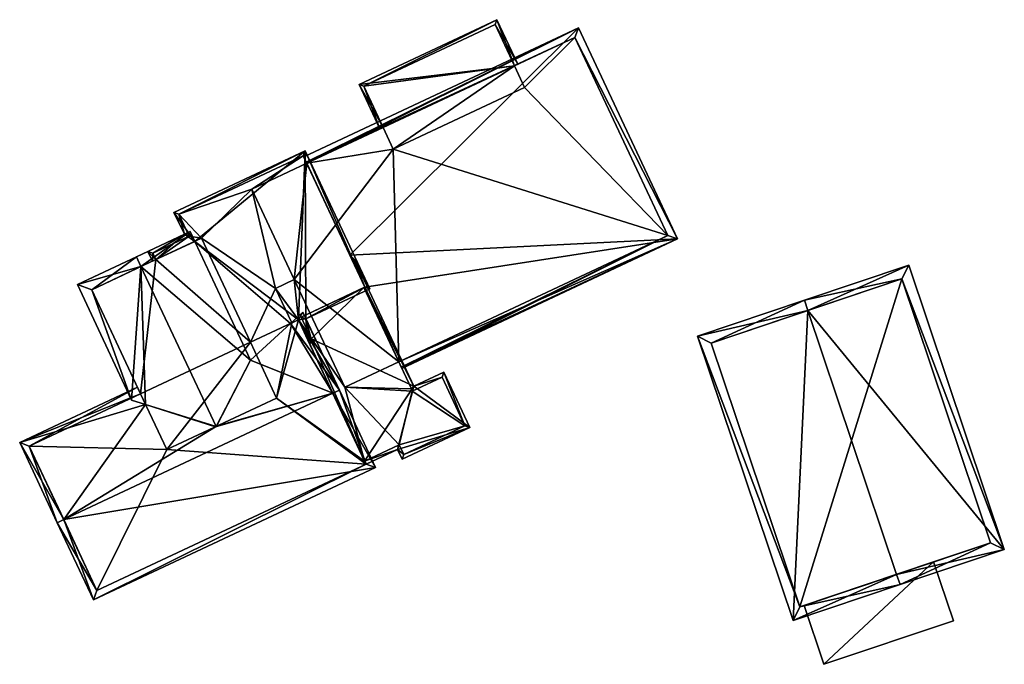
# Model space of a CAD drawing. Header units: inches. Extents: x 2523744 to 2528136, y 1148995 to 1152010.
# Tile 101 of 256: x 2525318 to 2525387, y 1151463 to 1151507. Entities that reach past the tile are written whole.
import ezdxf

# ---------------------------------------------------------------- set-up
doc = ezdxf.new("R2010")
doc.units = ezdxf.units.IN
doc.header["$MEASUREMENT"] = 0
doc.layers.add('Gebaeude Einzelhaus', color=10, linetype='Continuous')
doc.layers.add('Offenes Gebaeude', color=10, linetype='Continuous')

msp = doc.modelspace()

# ---------------------------------------------------------------- meshes
at = {"layer": 'Gebaeude Einzelhaus'}
mesh = msp.add_polyface(dxfattribs=at)
corners = [(2525352.831, 1151504.185, 449.782), (2525353.057, 1151504.291, 449.782), (2525351.604, 1151507.388, 449.782), (2525342.026, 1151502.893, 449.782), (2525343.706, 1151499.902, 449.782), (2525343.48, 1151499.796, 449.782), (2525351.484, 1151507.055, 449.782), (2525342.359, 1151502.773, 449.782), (2525351.484, 1151507.055, 443.869), (2525352.831, 1151504.185, 443.869), (2525342.359, 1151502.773, 443.869), (2525343.706, 1151499.902, 443.869), (2525353.534, 1151502.686, 443.869), (2525344.409, 1151498.405, 443.869)]
mesh.append_faces([[corners[k] for k in face] for face in [(3, 7, 5), (5, 7, 4), (6, 1, 0), (3, 2, 7), (7, 2, 6), (6, 2, 1), (0, 3, 4), (4, 3, 5), (0, 2, 3), (0, 1, 2)]], dxfattribs={"color": 13})
mesh.append_faces([[corners[k] for k in face] for face in [(9, 10, 8), (9, 11, 10), (9, 13, 11), (9, 12, 13), (10, 11, 7), (7, 11, 4), (7, 6, 10), (10, 6, 8), (8, 0, 9), (8, 6, 0)]], dxfattribs={"color": 41})
mesh = msp.add_polyface(dxfattribs=at)
corners = [(2525341.397, 1151491.028, 452.011), (2525364.151, 1151492.155, 450.653), (2525357.269, 1151506.82, 453.197), (2525342.434, 1151488.818, 451.628), (2525344.781, 1151483.616, 450.732), (2525344.954, 1151483.247, 450.667), (2525344.993, 1151483.164, 450.653), (2525338.365, 1151497.487, 453.132), (2525338.188, 1151497.864, 453.197), (2525338.401, 1151497.412, 453.119), (2525342.353, 1151488.78, 451.628), (2525363.486, 1151492.395, 450.731), (2525357.029, 1151506.155, 453.118), (2525357.029, 1151506.155, 443.869), (2525363.486, 1151492.395, 443.869), (2525343.706, 1151499.902, 449.782), (2525338.401, 1151497.412, 443.869), (2525352.831, 1151504.185, 449.782), (2525352.831, 1151504.185, 443.869), (2525343.706, 1151499.902, 443.869), (2525344.781, 1151483.616, 443.869), (2525344.409, 1151498.405, 443.869), (2525353.534, 1151502.686, 443.869), (2525337.53, 1151489.33, 443.869), (2525341.036, 1151481.859, 443.869), (2525334.579, 1151495.618, 443.869)]
mesh.append_faces([[corners[k] for k in face] for face in [(12, 7, 2), (12, 9, 7), (11, 5, 4), (2, 7, 8), (1, 12, 2), (6, 11, 1), (1, 11, 12), (6, 5, 11), (4, 3, 10), (0, 2, 9), (9, 2, 7), (7, 2, 8), (6, 1, 5), (5, 1, 4), (4, 1, 3), (3, 1, 0), (0, 1, 2)]], dxfattribs={"color": 13})
mesh.append_faces([[corners[k] for k in face] for face in [(16, 23, 25), (23, 20, 24), (14, 22, 13), (13, 22, 18), (16, 21, 23), (23, 21, 20), (20, 21, 14), (14, 21, 22), (16, 19, 21), (14, 11, 20), (20, 11, 4), (16, 15, 19), (17, 13, 18), (15, 12, 17), (17, 12, 13), (16, 9, 15), (15, 9, 12), (12, 11, 13), (13, 11, 14)]], dxfattribs={"color": 41})
mesh = msp.add_polyface(dxfattribs=at)
corners = [(2525338.476, 1151485.122, 454.754), (2525338.582, 1151484.896, 454.754), (2525339.035, 1151485.109, 454.664), (2525338.334, 1151486.601, 454.664), (2525338.273, 1151498.271, 453.777), (2525342.766, 1151488.698, 453.777), (2525337.81, 1151486.541, 454.754), (2525330.609, 1151491.989, 455.514), (2525329.169, 1151493.999, 455.597), (2525329.891, 1151492.48, 455.594), (2525327.904, 1151490.72, 456.055), (2525327.359, 1151491.293, 456.1), (2525327.678, 1151490.613, 456.1), (2525337.275, 1151486.29, 454.861), (2525334.479, 1151483.738, 455.515), (2525329.503, 1151493.88, 455.551), (2525330.225, 1151492.36, 455.549), (2525327.691, 1151491.173, 456.055), (2525338.001, 1151486.721, 454.709), (2525342.434, 1151488.818, 453.822), (2525338.703, 1151485.229, 454.709), (2525338.153, 1151497.939, 453.822), (2525338.001, 1151486.721, 453.958), (2525338.703, 1151485.229, 453.958), (2525342.353, 1151488.78, 452.046), (2525342.434, 1151488.818, 452.011), (2525342.353, 1151488.78, 451.628), (2525342.434, 1151488.818, 451.628), (2525341.397, 1151491.028, 452.011), (2525338.401, 1151497.412, 453.119), (2525338.153, 1151497.939, 443.869), (2525338.401, 1151497.412, 443.869), (2525329.503, 1151493.88, 443.869), (2525330.225, 1151492.36, 443.869), (2525327.691, 1151491.173, 443.869), (2525327.904, 1151490.72, 443.869), (2525338.476, 1151485.122, 454.057), (2525331.085, 1151492.213, 443.869), (2525334.579, 1151495.618, 443.869), (2525336.228, 1151488.719, 443.869), (2525337.53, 1151489.33, 443.869), (2525334.48, 1151484.978, 443.869), (2525337.351, 1151486.326, 443.869)]
mesh.append_faces([[corners[k] for k in face] for face in [(15, 16, 9), (20, 1, 0), (20, 2, 1), (20, 3, 2), (4, 21, 15), (3, 19, 5), (5, 19, 4), (4, 19, 21), (20, 18, 3), (3, 18, 19), (9, 17, 11), (11, 17, 12), (12, 17, 10), (9, 16, 17), (4, 15, 8), (8, 15, 9), (6, 7, 13), (13, 7, 14), (10, 11, 12), (7, 9, 10), (10, 9, 11), (7, 8, 9), (6, 4, 7), (7, 4, 8), (0, 3, 6), (6, 3, 4), (4, 3, 5), (0, 2, 3), (0, 1, 2)]], dxfattribs={"color": 13})
mesh.append_faces([[corners[k] for k in face] for face in [(37, 39, 41), (41, 39, 42), (37, 38, 39), (39, 38, 40), (38, 30, 31), (37, 32, 38), (38, 32, 30), (35, 33, 37), (37, 33, 32), (35, 34, 33), (20, 36, 23), (20, 0, 36), (10, 17, 35), (35, 17, 34), (17, 16, 34), (34, 16, 33), (16, 32, 33), (16, 15, 32), (15, 21, 32), (32, 21, 30), (30, 29, 31), (28, 25, 27), (28, 19, 25), (30, 21, 29), (29, 21, 28), (28, 21, 19), (25, 26, 27), (25, 24, 26), (25, 19, 24), (24, 19, 22), (22, 19, 18), (23, 22, 20), (20, 22, 18)]], dxfattribs={"color": 41})
mesh = msp.add_polyface(dxfattribs=at)
corners = [(2525332.091, 1151479.126, 457.373), (2525332.104, 1151479.099, 457.373), (2525332.126, 1151479.142, 457.356), (2525334.479, 1151483.738, 455.515), (2525326.876, 1151490.237, 457.373), (2525330.289, 1151492.668, 455.515), (2525326.558, 1151490.916, 457.373), (2525322.456, 1151488.991, 454.939), (2525326.227, 1151480.958, 454.939), (2525327.199, 1151480.65, 455.342), (2525332.062, 1151479.112, 457.356), (2525323.454, 1151488.631, 455.342), (2525330.609, 1151491.989, 455.514), (2525327.904, 1151490.72, 456.055), (2525327.904, 1151490.72, 443.869), (2525323.454, 1151488.631, 443.869), (2525326.848, 1151481.397, 454.861), (2525326.848, 1151481.397, 443.869), (2525331.085, 1151492.213, 443.869), (2525334.48, 1151484.978, 443.869), (2525328.668, 1151477.52, 443.869), (2525336.299, 1151481.101, 443.869)]
mesh.append_faces([[corners[k] for k in face] for face in [(0, 2, 1), (12, 4, 5), (5, 4, 6), (4, 11, 6), (6, 11, 7), (7, 11, 8), (8, 11, 9), (0, 1, 10), (0, 10, 1), (4, 9, 0), (0, 9, 10), (4, 8, 9), (6, 7, 4), (4, 7, 8), (4, 5, 6), (0, 3, 4), (4, 3, 5), (0, 2, 3), (0, 1, 2)]], dxfattribs={"color": 13})
mesh.append_faces([[corners[k] for k in face] for face in [(14, 17, 15), (14, 19, 17), (17, 19, 20), (20, 19, 21), (14, 18, 19), (10, 2, 0), (16, 15, 17), (9, 11, 16), (16, 11, 15), (13, 4, 12), (15, 11, 14), (14, 11, 13), (13, 11, 4)]], dxfattribs={"color": 41})
mesh = msp.add_polyface(dxfattribs=at)
corners = [(2525342.515, 1151476.515, 454.057), (2525341.834, 1151476.183, 454.358), (2525344.701, 1151477.529, 453.1), (2525341.829, 1151476.193, 454.358), (2525349.716, 1151479.059, 451.039), (2525345.018, 1151476.854, 453.1), (2525345.845, 1151481.923, 451.948), (2525342.414, 1151476.731, 454.057), (2525347.916, 1151482.895, 451.039), (2525342.434, 1151488.818, 452.011), (2525341.711, 1151490.732, 451.948), (2525342.353, 1151488.78, 452.046), (2525338.703, 1151485.229, 453.958), (2525341.397, 1151491.028, 452.011), (2525338.001, 1151486.721, 453.958), (2525338.476, 1151485.122, 454.057), (2525345.661, 1151481.744, 452.044), (2525345.725, 1151481.59, 452.047), (2525345.138, 1151477.186, 453.001), (2525349.384, 1151479.179, 451.138), (2525344.821, 1151477.861, 453.001), (2525347.796, 1151482.563, 451.138), (2525344.781, 1151483.616, 450.732), (2525345.661, 1151481.744, 443.869), (2525344.781, 1151483.616, 443.869), (2525342.353, 1151488.78, 451.628), (2525342.414, 1151476.731, 443.869), (2525344.821, 1151477.861, 443.869), (2525345.138, 1151477.186, 443.869), (2525349.384, 1151479.179, 443.869), (2525347.796, 1151482.563, 443.869), (2525345.725, 1151481.59, 443.869), (2525341.036, 1151481.859, 443.869), (2525337.81, 1151486.541, 443.869), (2525336.228, 1151488.719, 443.869), (2525337.351, 1151486.326, 443.869), (2525337.53, 1151489.33, 443.869)]
mesh.append_faces([[corners[k] for k in face] for face in [(0, 1, 3), (20, 2, 7), (7, 2, 0), (0, 2, 1), (8, 21, 6), (6, 21, 17), (4, 19, 8), (8, 19, 21), (20, 18, 2), (2, 18, 5), (5, 18, 4), (4, 18, 19), (9, 6, 11), (11, 6, 16), (16, 6, 17), (13, 10, 9), (9, 10, 6), (7, 12, 15), (12, 11, 14), (9, 10, 13), (7, 6, 12), (12, 6, 11), (11, 6, 9), (9, 6, 10), (6, 4, 8), (0, 2, 7), (7, 2, 6), (6, 2, 4), (4, 2, 5), (3, 1, 0), (0, 1, 2)]], dxfattribs={"color": 13})
mesh.append_faces([[corners[k] for k in face] for face in [(29, 31, 30), (31, 32, 23), (23, 32, 24), (32, 33, 36), (36, 33, 34), (34, 33, 35), (32, 26, 33), (29, 27, 31), (31, 27, 32), (32, 27, 26), (29, 28, 27), (16, 31, 23), (16, 17, 31), (17, 21, 31), (31, 21, 30), (21, 19, 30), (30, 19, 29), (19, 28, 29), (19, 18, 28), (18, 20, 28), (28, 20, 27), (27, 20, 26), (26, 20, 7), (11, 22, 25), (22, 23, 24), (11, 16, 22), (22, 16, 23)]], dxfattribs={"color": 41})
mesh = msp.add_polyface(dxfattribs=at)
corners = [(2525373.215, 1151487.182, 453.145), (2525365.548, 1151485.395, 449.329), (2525372.188, 1151465.65, 449.329), (2525372.976, 1151487.893, 453.145), (2525379.376, 1151468.858, 453.145), (2525379.615, 1151468.148, 453.145), (2525386.861, 1151470.584, 449.329), (2525380.221, 1151490.329, 449.329), (2525372.66, 1151466.6, 449.694), (2525385.911, 1151471.056, 449.703), (2525379.75, 1151489.379, 449.703), (2525366.498, 1151484.924, 449.694), (2525379.75, 1151489.379, 441.089), (2525385.911, 1151471.056, 441.089), (2525366.498, 1151484.924, 441.089), (2525372.66, 1151466.6, 441.089), (2525372.95, 1151466.697, 447.186), (2525381.946, 1151469.722, 447.186), (2525372.95, 1151466.697, 447.086), (2525381.946, 1151469.722, 447.086)]
mesh.append_faces([[corners[k] for k in face] for face in [(11, 8, 1), (0, 11, 3), (10, 0, 3), (3, 11, 1), (7, 10, 3), (9, 10, 6), (6, 10, 7), (8, 4, 5), (5, 4, 9), (5, 9, 6), (1, 8, 2), (2, 8, 5), (0, 7, 3), (4, 6, 0), (0, 6, 7), (4, 5, 6), (0, 2, 4), (4, 2, 5), (3, 1, 0), (0, 1, 2)]], dxfattribs={"color": 13})
mesh.append_faces([[corners[k] for k in face] for face in [(12, 15, 14), (13, 15, 12), (9, 17, 19), (19, 13, 9), (18, 15, 19), (19, 15, 13), (16, 8, 18), (18, 8, 15), (17, 4, 16), (4, 17, 9), (16, 4, 8), (8, 11, 15), (15, 11, 14), (0, 14, 11), (0, 12, 14), (0, 10, 12), (10, 9, 12), (12, 9, 13)]], dxfattribs={"color": 41})
mesh = msp.add_polyface(dxfattribs=at)
corners = [(2525321.511, 1151472.659, 458.147), (2525321.058, 1151472.446, 458.147), (2525323.579, 1151467.076, 454.57), (2525343.18, 1151476.275, 454.57), (2525340.207, 1151481.434, 458.147), (2525340.659, 1151481.646, 458.147), (2525337.275, 1151486.29, 454.861), (2525338.119, 1151487.06, 454.664), (2525334.479, 1151483.738, 455.515), (2525332.126, 1151479.142, 457.356), (2525332.062, 1151479.112, 457.356), (2525327.199, 1151480.65, 455.342), (2525318.449, 1151478.008, 454.57), (2525326.848, 1151481.397, 454.861), (2525326.636, 1151481.85, 454.57), (2525323.819, 1151467.741, 454.871), (2525342.515, 1151476.515, 454.871), (2525337.81, 1151486.541, 454.861), (2525319.114, 1151477.768, 454.861), (2525342.414, 1151476.731, 454.057), (2525338.476, 1151485.122, 454.057), (2525338.476, 1151485.122, 454.754), (2525342.515, 1151476.515, 454.057), (2525342.515, 1151476.515, 443.869), (2525342.414, 1151476.731, 443.869), (2525337.81, 1151486.541, 454.754), (2525319.114, 1151477.768, 443.869), (2525326.848, 1151481.397, 443.869), (2525323.819, 1151467.741, 443.869), (2525328.668, 1151477.52, 443.869), (2525336.299, 1151481.101, 443.869), (2525337.351, 1151486.326, 443.869), (2525334.48, 1151484.978, 443.869), (2525337.81, 1151486.541, 443.869)]
mesh.append_faces([[corners[k] for k in face] for face in [(18, 14, 13), (18, 12, 14), (18, 1, 12), (18, 0, 1), (5, 17, 7), (7, 17, 6), (5, 4, 17), (3, 16, 5), (5, 16, 4), (15, 1, 0), (3, 2, 16), (16, 2, 15), (15, 2, 1), (0, 12, 1), (12, 13, 14), (0, 11, 12), (12, 11, 13), (4, 10, 0), (0, 10, 11), (4, 9, 10), (4, 8, 9), (4, 6, 8), (4, 5, 6), (6, 5, 7), (0, 3, 4), (4, 3, 5), (0, 2, 3), (0, 1, 2)]], dxfattribs={"color": 13})
mesh.append_faces([[corners[k] for k in face] for face in [(24, 30, 33), (33, 30, 31), (31, 30, 32), (29, 26, 27), (29, 28, 26), (24, 23, 30), (30, 23, 29), (29, 23, 28), (28, 22, 15), (15, 22, 16), (28, 23, 22), (0, 18, 15), (15, 18, 28), (28, 18, 26), (26, 13, 27), (26, 18, 13), (6, 17, 25), (17, 21, 25), (19, 23, 24), (19, 22, 23), (19, 16, 22), (17, 4, 21), (21, 4, 20), (20, 4, 19), (19, 4, 16)]], dxfattribs={"color": 41})
at = {"layer": 'Offenes Gebaeude'}
mesh = msp.add_polyface(dxfattribs=at)
corners = [(2525374.325, 1151462.608, 446.343), (2525381.946, 1151469.722, 447.186), (2525372.95, 1151466.697, 447.186), (2525383.321, 1151465.633, 446.343), (2525372.95, 1151466.697, 447.086), (2525374.325, 1151462.608, 446.243), (2525383.321, 1151465.633, 446.243), (2525381.946, 1151469.722, 447.086)]
mesh.append_faces([[corners[k] for k in face] for face in [(3, 1, 0), (0, 1, 2)]], dxfattribs={"color": 13})
mesh.append_faces([[corners[k] for k in face] for face in [(6, 5, 7), (7, 5, 4), (6, 7, 3), (3, 7, 1), (3, 0, 6), (6, 0, 5), (5, 0, 4), (4, 0, 2)]], dxfattribs={"color": 41})

doc.saveas('drawing.dxf')
